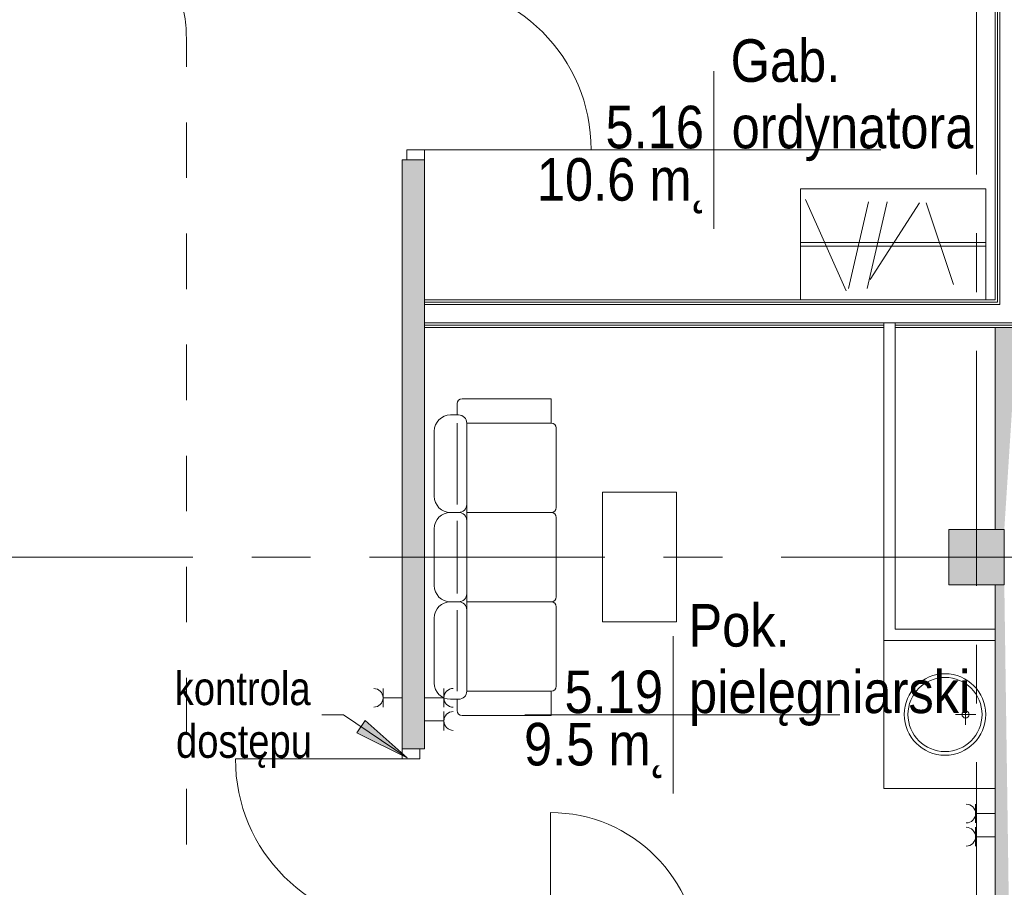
# Model space of a CAD drawing. Header units: centimetres. Extents: x -2424 to 2260, y -130 to 3012.
# Tile 72 of 81: x -529 to 2, y 2150 to 2619. Entities that reach past the tile are written whole.
import ezdxf

# ---------------------------------------------------------------- set-up
doc = ezdxf.new("R2010")
doc.units = ezdxf.units.CM
doc.linetypes.add('Dash', pattern=[60, 30, -30])
doc.linetypes.add('Oś', pattern=[222.25, 127, -31.75, 31.75, -31.75])
for name, color, linetype, lineweight in [('A-AREA-IDEN', 2, 'Continuous', 13), ('A-DETL', 90, 'Continuous', 9), ('A-DETL-GENF', 92, 'Continuous', 13), ('A-DETL-MEDM', 33, 'Continuous', 13), ('A-DOOR', 31, 'Continuous', 13), ('A-WALL', 113, 'Continuous', 13), ('A-WALL-FNSH', 113, 'Continuous', 13), ('E-ELEC-EQPM', 71, 'Continuous', 9), ('G-ANNO-TEXT', 231, 'Continuous', 13), ('I-FURN', 30, 'Continuous', 9), ('P-SANR-FIXT', 6, 'Continuous', 9), ('S-COLS', 52, 'Continuous', 13), ('S-GRID', 1, 'Continuous', 13)]:
    doc.layers.add(name, color=color, linetype=linetype, lineweight=lineweight)
doc.layers.add('A-WALL-PATT', color=111, linetype='Continuous', lineweight=13, plot=False)
doc.styles.add('Arial Narrow_4', font='ARIALN.TTF', dxfattribs={"height": 18})
doc.styles.add('Arial_11', font='arial.ttf', dxfattribs={"width": 0.85, "height": 23})

msp = doc.modelspace()

# ---------------------------------------------------------------- hatches: boundary and pattern name
at = {"layer": 'S-COLS', "lineweight": 9}
msp.add_hatch(color=251, dxfattribs=at).paths.add_polyline_path([(2.38, 2313.33), (2.38, 2343.33), (-27.62, 2343.33), (-27.62, 2313.33)], flags=0)

# ---------------------------------------------------------------- linework, layer by layer
at = {"layer": 'A-AREA-IDEN', "color": 251, "lineweight": 9}
for p, q in [((-154.35, 2590.73), (-154.35, 2548.23)), ((-144.59, 2548.23), (-234.35, 2548.23)), ((-234.35, 2548.23), (-64.35, 2548.23)), ((-154.35, 2548.23), (-154.35, 2505.73)), ((-176.43, 2285.71), (-176.43, 2243.21)), ((-166.68, 2243.21), (-256.43, 2243.21)), ((-256.43, 2243.21), (-86.43, 2243.21)), ((-176.43, 2243.21), (-176.43, 2200.71))]:
    msp.add_line(p, q, dxfattribs=at)
at = {"layer": 'A-DETL', "color": 251, "linetype": 'Dash', "lineweight": 9}
msp.add_open_spline([(-552.77, 2638.57), (-478.91, 2638.57), (-476.08, 2638.57), (-439.12, 2638.57), (-439.12, 2601.62), (-439.12, 2598.79), (-439.12, 2573.54), (-439.12, 1655.82), (-439.12, 1618.87), (-439.12, 1616.04), (-439.12, 1512.36), (-439.12, 1509.53), (-439.12, 1472.57), (-476.08, 1472.57), (-478.91, 1472.57), (-555.62, 1472.57)], degree=3, knots=[0, 0, 0, 0, 1.242892, 2.082132, 2.921372, 3.63261, 13.975949, 24.692511, 35.163852, 36.732804, 37.928533, 39.497485, 40.336725, 41.175965, 42.450024, 42.450024, 42.450024, 42.450024], dxfattribs=at)
at = {"layer": 'A-DETL-GENF', "color": 251, "lineweight": 9}
for p, q in [((-310.62, 2548.33), (-320.12, 2548.33)), ((-320.12, 2548.33), (-320.12, 2542.83)), ((-310.62, 2542.83), (-310.62, 2548.33)), ((-320.12, 2542.83), (-310.62, 2542.83)), ((-322.62, 2224.83), (-322.62, 2219.33)), ((-313.12, 2224.83), (-322.62, 2224.83)), ((-313.12, 2219.33), (-313.12, 2224.83)), ((-322.62, 2219.33), (-313.12, 2219.33))]:
    msp.add_line(p, q, dxfattribs=at)
at = {"layer": 'A-DETL-MEDM', "color": 251, "lineweight": 9}
for p, q in [((-320.12, 2548.33), (-310.62, 2548.33)), ((-320.12, 2542.83), (-320.12, 2548.33)), ((-310.62, 2548.33), (-310.62, 2542.83)), ((-310.62, 2542.83), (-320.12, 2542.83)), ((-322.62, 2219.33), (-322.62, 2224.83)), ((-322.62, 2224.83), (-313.12, 2224.83)), ((-313.12, 2224.83), (-313.12, 2219.33)), ((-313.12, 2219.33), (-322.62, 2219.33))]:
    msp.add_line(p, q, dxfattribs=at)
at = {"layer": 'A-DOOR', "color": 251, "lineweight": 9}
for p, q in [((-310.62, 2548.33), (-220.62, 2548.33)), ((-322.62, 2219.33), (-412.62, 2219.33)), ((-242.62, 2110.33), (-242.62, 2190.33))]:
    msp.add_line(p, q, dxfattribs=at)
for centre, radius, start, end in [((-310.62, 2548.33), 90, 0, 90), ((-322.62, 2219.33), 90, 180, 270), ((-242.62, 2110.33), 80, 0, 90)]:
    msp.add_arc(centre, radius, start, end, dxfattribs=at)
at = {"layer": 'A-WALL', "color": 251, "lineweight": 9}
for p, q in [((-1.37, 2793.33), (-1.37, 2466.08)), ((-0.12, 2793.33), (-0.12, 2464.83)), ((-322.62, 2542.83), (-322.62, 2224.83)), ((-320.12, 2542.83), (-322.62, 2542.83)), ((-310.62, 2467.33), (-310.62, 2542.83)), ((-310.62, 2467.33), (-310.62, 2464.83)), ((-1.37, 2466.08), (-310.62, 2466.08)), ((-0.12, 2464.83), (-310.62, 2464.83)), ((-310.62, 2464.83), (-310.62, 2454.83)), ((-310.62, 2454.83), (-310.62, 2452.33)), ((-62.62, 2454.83), (-310.62, 2454.83)), ((-62.62, 2453.58), (-310.62, 2453.58)), ((-310.62, 2224.83), (-310.62, 2452.33)), ((-56.62, 2454.83), (-62.62, 2454.83)), ((-62.62, 2454.83), (-62.62, 2283.33)), ((139.88, 2454.83), (-56.62, 2454.83)), ((-56.62, 2289.33), (-56.62, 2454.83)), ((139.88, 2453.58), (-56.62, 2453.58)), ((-2.62, 2452.33), (-2.62, 2343.33)), ((-2.62, 2313.33), (-2.62, 2289.33)), ((-2.62, 2289.33), (-56.62, 2289.33)), ((-2.62, 2283.33), (-2.62, 2289.33)), ((-62.62, 2283.33), (-2.62, 2283.33)), ((-2.62, 2283.33), (-2.62, 1863.33)), ((-313.12, 2224.83), (-310.62, 2224.83))]:
    msp.add_line(p, q, dxfattribs=at)
at = {"layer": 'A-WALL-FNSH', "color": 251, "lineweight": 9}
for p, q in [((-2.62, 2793.33), (-2.62, 2467.33)), ((-2.62, 2467.33), (-310.62, 2467.33)), ((-310.62, 2452.33), (-62.62, 2452.33)), ((-56.62, 2452.33), (139.88, 2452.33))]:
    msp.add_line(p, q, dxfattribs=at)
at = {"layer": 'A-WALL-PATT', "color": 251, "linetype": 'Continuous', "lineweight": 9, "extrusion": (0, 0, -1)}
for points in [[(322.62, 2251.27), (310.62, 2224.83), (322.62, 2542.83)], [(322.62, 2542.83), (310.62, 2224.83), (310.62, 2542.83)], [(2.62, 2343.33), (-9.38, 2452.33), (2.62, 2452.33)], [(-9.38, 2452.33), (2.62, 2343.33), (-2.38, 2343.33)], [(-8.62, 1871.33), (2.62, 2313.33), (2.62, 1871.33)], [(2.62, 2313.33), (-8.62, 1871.33), (-2.38, 2313.33)], [(310.62, 2224.83), (322.62, 2251.27), (322.62, 2224.83)]]:
    msp.add_solid(points, dxfattribs=at)
at = {"layer": 'E-ELEC-EQPM', "color": 251, "lineweight": 9}
for p, q in [((-332.96, 2257.33), (-332.96, 2247.33)), ((-300.12, 2247.25), (-300.12, 2257.41)), ((-332.96, 2252.33), (-322.62, 2252.33)), ((-300.12, 2252.33), (-310.62, 2252.33)), ((-300.12, 2234.75), (-300.12, 2244.91)), ((-300.12, 2239.83), (-310.62, 2239.83)), ((-13.12, 2194.91), (-13.12, 2184.75)), ((-13.12, 2189.83), (-2.62, 2189.83)), ((-13.12, 2182.41), (-13.12, 2172.25)), ((-13.12, 2177.33), (-2.62, 2177.33))]:
    msp.add_line(p, q, dxfattribs=at)
for centre, radius, start, end in [((-337.96, 2252.33), 5, 270, 90), ((-295.04, 2252.33), 5.08, 90, 270), ((-295.04, 2239.83), 5.08, 90, 270), ((-18.2, 2189.83), 5.08, 270, 90), ((-18.2, 2177.33), 5.08, 270, 90)]:
    msp.add_arc(centre, radius, start, end, dxfattribs=at)
at = {"layer": 'G-ANNO-TEXT', "color": 251, "lineweight": 9}
for p, q in [((-354.27, 2243.14), (-365.98, 2243.14)), ((-319.97, 2219.95), (-354.27, 2243.14)), ((-342.61, 2240.02), (-347.04, 2233.48)), ((-319.97, 2219.95), (-342.61, 2240.02)), ((-347.04, 2233.48), (-319.97, 2219.95))]:
    msp.add_line(p, q, dxfattribs=at)
at = {"layer": 'G-ANNO-TEXT', "color": 251, "linetype": 'Continuous', "lineweight": 9, "extrusion": (0, 0, -1)}
msp.add_solid([(319.97, 2219.95), (342.61, 2240.02), (347.04, 2233.48)], dxfattribs=at)
at = {"layer": 'I-FURN', "color": 251, "lineweight": 9}
for p, q in [((-107.62, 2467.33), (-107.62, 2527.33)), ((-107.62, 2527.33), (-7.62, 2527.33)), ((-7.62, 2527.33), (-7.62, 2467.33)), ((-83.03, 2472.14), (-104.99, 2521.47)), ((-81.71, 2473.39), (-70.91, 2520.16)), ((-71.71, 2473.39), (-60.91, 2520.16)), ((-70.04, 2478.34), (-43.47, 2519.63)), ((-25.12, 2475.63), (-39.75, 2519.63)), ((-107.62, 2498.33), (-7.62, 2498.33)), ((-107.62, 2496.33), (-7.62, 2496.33)), ((-290.34, 2413.88), (-242.15, 2413.88)), ((-242.15, 2413.88), (-242.15, 2400.72)), ((-292.97, 2405.11), (-292.97, 2411.25)), ((-296.56, 2405.11), (-292.17, 2405.11)), ((-292.97, 2400.72), (-292.97, 2357.01)), ((-242.15, 2400.72), (-287.78, 2400.72)), ((-287.78, 2400.72), (-287.78, 2352.46)), ((-239.52, 2355.09), (-239.52, 2398.09)), ((-305.33, 2361.23), (-305.33, 2396.33)), ((-292.97, 2356.84), (-292.97, 2362.99)), ((-174.52, 2363.33), (-214.52, 2363.33)), ((-214.52, 2363.33), (-214.52, 2293.33)), ((-174.52, 2293.33), (-174.52, 2363.33)), ((-296.56, 2352.46), (-292.17, 2352.46)), ((-242.15, 2352.46), (-287.78, 2352.46)), ((-287.78, 2352.46), (-287.78, 2304.19)), ((-239.52, 2306.83), (-239.52, 2349.82)), ((-292.97, 2347.91), (-292.97, 2308.74)), ((-305.33, 2312.97), (-305.33, 2343.68)), ((-296.56, 2304.19), (-292.17, 2304.19)), ((-287.78, 2304.19), (-242.15, 2304.19)), ((-287.78, 2304.19), (-287.78, 2255.93)), ((-239.52, 2301.56), (-239.52, 2258.56)), ((-292.97, 2255.93), (-292.97, 2299.65)), ((-305.33, 2260.32), (-305.33, 2295.42)), ((-214.52, 2293.33), (-174.52, 2293.33)), ((-62.62, 2283.33), (-62.62, 2203.33)), ((-287.78, 2255.93), (-242.15, 2255.93)), ((-242.15, 2255.93), (-242.15, 2242.77)), ((-292.17, 2251.54), (-296.56, 2251.54)), ((-292.97, 2251.54), (-292.97, 2245.4)), ((-242.15, 2242.77), (-290.34, 2242.77)), ((-62.62, 2203.33), (-2.62, 2203.33))]:
    msp.add_line(p, q, dxfattribs=at)
for centre, radius, start, end in [((-290.34, 2411.25), 2.63, 90, 180), ((-296.56, 2396.33), 8.77, 90, 180), ((-292.17, 2400.72), 4.39, 0, 90), ((-242.15, 2398.09), 2.63, 0, 90), ((-296.56, 2361.23), 8.77, 180, 270), ((-292.17, 2356.84), 4.39, 270, 0), ((-242.15, 2355.09), 2.63, 270, 0), ((-296.56, 2343.68), 8.77, 90, 180), ((-292.17, 2348.07), 4.39, 0, 90), ((-242.15, 2349.82), 2.63, 0, 90), ((-296.56, 2312.97), 8.77, 180, 270), ((-292.17, 2308.58), 4.39, 270, 0), ((-242.15, 2306.83), 2.63, 270, 0), ((-296.56, 2295.42), 8.77, 90, 180), ((-292.17, 2299.81), 4.39, 0, 90), ((-242.15, 2301.56), 2.63, 0, 90), ((-296.56, 2260.32), 8.77, 180, 270), ((-292.17, 2255.93), 4.39, 270, 0), ((-242.15, 2258.56), 2.63, 270, 0), ((-290.34, 2245.4), 2.63, 180, 270)]:
    msp.add_arc(centre, radius, start, end, dxfattribs=at)
at = {"layer": 'P-SANR-FIXT', "color": 251, "lineweight": 9}
for p, q in [((-18.55, 2237.83), (-18.55, 2248.83)), ((-13.05, 2243.33), (-24.05, 2243.33))]:
    msp.add_line(p, q, dxfattribs=at)
for centre, radius in [((-29.62, 2243.33), 22), ((-29.62, 2243.33), 20), ((-18.55, 2243.33), 1.9)]:
    msp.add_circle(centre, radius, dxfattribs=at)
at = {"layer": 'S-COLS', "color": 251, "lineweight": 9}
for p, q in [((2.38, 2343.33), (-27.62, 2343.33)), ((-27.62, 2343.33), (-27.62, 2313.33)), ((2.38, 2313.33), (2.38, 2343.33)), ((-27.62, 2313.33), (2.38, 2313.33))]:
    msp.add_line(p, q, dxfattribs=at)
at = {"layer": 'S-GRID', "color": 251, "linetype": 'Oś', "lineweight": 9}
for p, q in [((-12.62, 2884.27), (-12.62, 27.13)), ((1342.46, 2328.33), (-1368.76, 2328.33))]:
    msp.add_line(p, q, dxfattribs=at)

# ---------------------------------------------------------------- texts
at = {"layer": 'A-AREA-IDEN', "color": 251, "lineweight": 9, "style": 'Arial_11', "width": 0.85}
for s, p in [('Gab.', (-145.36, 2585.02)), ('5.16', (-212.87, 2549.12)), ('ordynatora', (-144.82, 2549.12)), ('10.6 m˛', (-249.93, 2520.84)), ('Pok.', (-168.12, 2279.99)), ('pielęgniarski', (-167.8, 2244.09)), ('5.19', (-234.99, 2244.09)), ('9.5 m˛', (-256.85, 2215.81))]:
    msp.add_text(s, height=23, dxfattribs=at).set_placement(p)
at = {"layer": 'G-ANNO-TEXT', "color": 251, "lineweight": 9, "style": 'Arial Narrow_4'}
for s, p in [('kontrola', (-445.4, 2248.4)), ('dostępu', (-444.7, 2219.93))]:
    msp.add_text(s, height=18, dxfattribs=at).set_placement(p)

doc.saveas('drawing.dxf')
